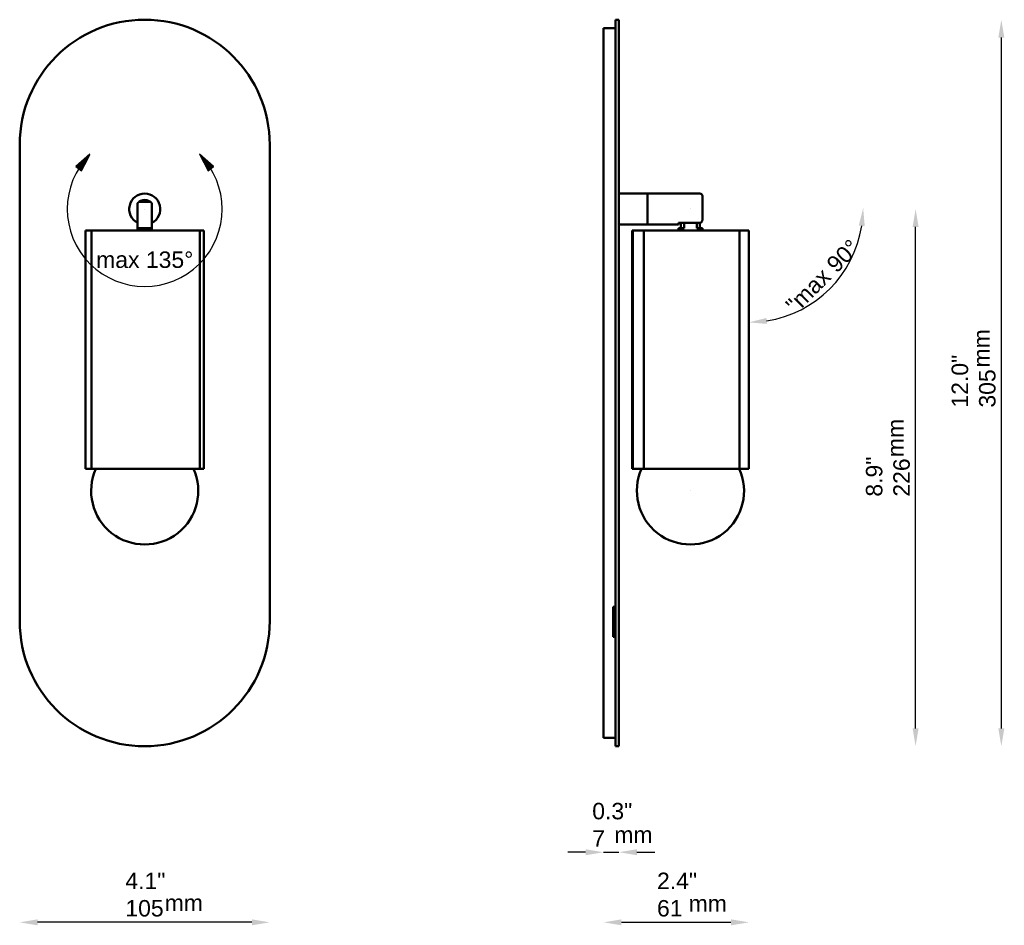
# Model space of a CAD drawing. Header units: millimetres. Extents: x 388 to 801, y 297 to 677.
import ezdxf

# ---------------------------------------------------------------- set-up
doc = ezdxf.new("R2010")
doc.units = ezdxf.units.MM
doc.header["$LTSCALE"] = 3
for name, color, linetype, lineweight in [('Geometria szkicu (ISO)', 7, 'Continuous', 25), ('Kreskowanie (ISO)', 7, 'Continuous', 18), ('Symbol (ISO)', 7, 'Continuous', 25), ('Widoczne (ISO)', 7, 'Continuous', 50), ('Wymiar (ISO)', 7, 'Continuous', 25)]:
    doc.layers.add(name, color=color, linetype=linetype, lineweight=lineweight)
doc.styles.add('Tekst notatki (ISO)', font='arial.ttf')
doc.dimstyles.new('Domyślne (ISO)', dxfattribs={"dimscale": 3, "dimtxt": 2.3, "dimasz": 2.5, "dimexe": 3.175, "dimexo": 0, "dimgap": 0.762, "dimtad": 1, "dimdec": 1, "dimlfac": 0.03937, "dimzin": 0, "dimdsep": 46, "dimtxsty": 'Tekst notatki (ISO)', "dimcen": 0.09, "dimdle": 10, "dimclrd": 256, "dimclre": 256, "dimclrt": 256, "dimazin": 2, "dimtfac": 1, "dimtmove": 0, "dimatfit": 3, "dimfxl": 0, "dimtolj": 1, "dimlwd": -1, "dimlwe": -1, "dimarcsym": 0})
pattern_1 = [(45, (0, 0), (-0.00224506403, 0.00224506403), [])]

# ---------------------------------------------------------------- blocks, each defined once
blk = doc.blocks.new('*D4')
at = {"layer": 'Defpoints', "color": 0, "transparency": 16777216}
for p in [(387.55, 424.91), (492.55, 424.91), (387.55, 298.48)]:
    blk.add_point(p, dxfattribs=at)
at = {"layer": 'Wymiar (ISO)', "transparency": 16777216}
blk.add_line((485.05, 298.48), (395.05, 298.48), dxfattribs=at)
for points in [[(395.05, 299.73), (395.05, 297.23), (387.55, 298.48)], [(485.05, 299.73), (485.05, 297.23), (492.55, 298.48)]]:
    blk.add_solid(points, dxfattribs=at)
at = {"layer": 'Wymiar (ISO)', "transparency": 16777216, "insert": (431.92, 319.34), "char_height": 6.9, "attachment_point": 1, "style": 'Tekst notatki (ISO)'}
blk.add_mtext('\\A1;4.1"\\P105', dxfattribs=at)
blk = doc.blocks.new('*D5')
at = {"layer": 'Defpoints', "color": 0, "transparency": 16777216}
for p in [(632.69, 375.91), (639.19, 372.41), (639.19, 327.91)]:
    blk.add_point(p, dxfattribs=at)
at = {"layer": 'Wymiar (ISO)', "transparency": 16777216}
for p, q in [((625.19, 327.91), (617.69, 327.91)), ((632.69, 327.91), (639.19, 327.91)), ((646.69, 327.91), (654.19, 327.91))]:
    blk.add_line(p, q, dxfattribs=at)
for points in [[(625.19, 329.16), (625.19, 326.66), (632.69, 327.91)], [(646.69, 329.16), (646.69, 326.66), (639.19, 327.91)]]:
    blk.add_solid(points, dxfattribs=at)
at = {"layer": 'Wymiar (ISO)', "transparency": 16777216, "insert": (627.95, 348.63), "char_height": 6.9, "attachment_point": 1, "style": 'Tekst notatki (ISO)'}
blk.add_mtext('\\A1;0.3"\\P7', dxfattribs=at)
blk = doc.blocks.new('*D6')
at = {"layer": 'Defpoints', "color": 0, "transparency": 16777216}
for p in [(693.71, 488.91), (632.69, 375.91), (693.71, 298.48)]:
    blk.add_point(p, dxfattribs=at)
at = {"layer": 'Wymiar (ISO)', "transparency": 16777216}
blk.add_line((640.19, 298.48), (686.21, 298.48), dxfattribs=at)
for points in [[(640.19, 299.73), (640.19, 297.23), (632.69, 298.48)], [(686.21, 299.73), (686.21, 297.23), (693.71, 298.48)]]:
    blk.add_solid(points, dxfattribs=at)
at = {"layer": 'Wymiar (ISO)', "transparency": 16777216, "insert": (655.15, 319.34), "char_height": 6.9, "attachment_point": 1, "style": 'Tekst notatki (ISO)'}
blk.add_mtext('\\A1;2.4"\\P61', dxfattribs=at)
blk = doc.blocks.new('*D7')
at = {"layer": 'Defpoints', "color": 0, "transparency": 16777216}
for p in [(639.19, 677.41), (799.73, 677.41), (639.19, 372.41)]:
    blk.add_point(p, dxfattribs=at)
at = {"layer": 'Wymiar (ISO)', "transparency": 16777216}
blk.add_line((799.73, 379.91), (799.73, 669.91), dxfattribs=at)
for points in [[(798.48, 669.91), (800.98, 669.91), (799.73, 677.41)], [(798.48, 379.91), (800.98, 379.91), (799.73, 372.41)]]:
    blk.add_solid(points, dxfattribs=at)
at = {"layer": 'Wymiar (ISO)', "transparency": 16777216, "insert": (778.86, 514.57), "char_height": 6.9, "attachment_point": 1, "rotation": 90, "style": 'Tekst notatki (ISO)'}
blk.add_mtext('\\A1;12.0"\\P305', dxfattribs=at)
blk = doc.blocks.new('*D8')
at = {"layer": 'Defpoints', "color": 0, "transparency": 16777216}
for p in [(651.19, 597.91), (763.73, 597.91), (639.19, 372.41)]:
    blk.add_point(p, dxfattribs=at)
at = {"layer": 'Wymiar (ISO)', "transparency": 16777216}
blk.add_line((763.73, 379.91), (763.73, 590.41), dxfattribs=at)
for points in [[(762.48, 590.41), (764.98, 590.41), (763.73, 597.91)], [(762.48, 379.91), (764.98, 379.91), (763.73, 372.41)]]:
    blk.add_solid(points, dxfattribs=at)
at = {"layer": 'Wymiar (ISO)', "transparency": 16777216, "insert": (742.87, 477.18), "char_height": 6.9, "attachment_point": 1, "rotation": 90, "style": 'Tekst notatki (ISO)'}
blk.add_mtext('\\A1;8.9"\\P226', dxfattribs=at)
blk = doc.blocks.new('*D9')
at = {"layer": 'Defpoints', "color": 0, "transparency": 16777216}
for p in [(693.71, 598.36), (693.74, 598.36), (717.71, 556.79), (693.71, 488.91)]:
    blk.add_point(p, dxfattribs=at)
at = {"layer": 'Wymiar (ISO)', "transparency": 16777216}
blk.add_arc((693.71, 598.36), 48, 278.9616, 351.0384, dxfattribs=at)
for points in [[(739.88, 590.98), (742.37, 590.79), (741.71, 598.36)], [(701.28, 549.7), (701.09, 552.19), (693.71, 550.36)]]:
    blk.add_solid(points, dxfattribs=at)
at = {"layer": 'Wymiar (ISO)', "transparency": 16777216, "insert": (706.66, 556.58), "char_height": 6.9, "attachment_point": 1, "rotation": 45, "style": 'Tekst notatki (ISO)'}
blk.add_mtext('\\A1; "\\fArial|b0|i0;{\\H6.8700;max 90°}', dxfattribs=at)

msp = doc.modelspace()

# ---------------------------------------------------------------- hatches: boundary and pattern name
at = {"layer": 'Kreskowanie (ISO)'}
h = msp.add_hatch(dxfattribs=at)
h.set_pattern_fill('ANSI31', color=256, scale=0.0254, style=0)
h.set_pattern_definition(pattern_1)
edge = h.paths.add_edge_path()
edge.add_line((417.06, 620.9), (411.12, 615.78))
edge.add_line((411.12, 615.78), (412.3, 614.85))
edge.add_arc((440.05, 597.91), 32.51, 135, 148.6042, ccw=False)
h = msp.add_hatch(dxfattribs=at)
h.set_pattern_fill('ANSI31', color=256, scale=0.0254, style=0)
h.set_pattern_definition(pattern_1)
edge = h.paths.add_edge_path()
edge.add_arc((440.05, 597.91), 32.51, 135, 148.6042)
edge.add_line((412.3, 614.85), (413.48, 613.92))
edge.add_line((413.48, 613.92), (417.06, 620.9))
h = msp.add_hatch(dxfattribs=at)
h.set_pattern_fill('ANSI31', color=256, scale=0.0254, style=0)
h.set_pattern_definition(pattern_1)
edge = h.paths.add_edge_path()
edge.add_arc((440.05, 597.91), 32.51, 31.3958, 45)
edge.add_line((463.03, 620.9), (466.62, 613.92))
edge.add_line((466.62, 613.92), (467.8, 614.85))
h = msp.add_hatch(dxfattribs=at)
h.set_pattern_fill('ANSI31', color=256, scale=0.0254, style=0)
h.set_pattern_definition(pattern_1)
edge = h.paths.add_edge_path()
edge.add_line((467.8, 614.85), (468.97, 615.78))
edge.add_line((468.97, 615.78), (463.03, 620.9))
edge.add_arc((440.05, 597.91), 32.51, 31.3958, 45, ccw=False)

# ---------------------------------------------------------------- linework, layer by layer
at = {"layer": 'Geometria szkicu (ISO)'}
for p, q in [((417.06, 620.9), (411.12, 615.78)), ((413.48, 613.92), (417.06, 620.9)), ((463.03, 620.9), (466.62, 613.92)), ((468.97, 615.78), (463.03, 620.9)), ((411.12, 615.78), (413.48, 613.92)), ((466.62, 613.92), (468.97, 615.78)), ((440.05, 597.91), (440.05, 597.92)), ((669.19, 598.36), (669.27, 598.36)), ((666.54, 592.15), (671.83, 592.15)), ((669.19, 479.61), (669.19, 479.66))]:
    msp.add_line(p, q, dxfattribs=at)
msp.add_arc((440.05, 597.91), 32.51, 135, 45, dxfattribs=at)
at = {"layer": 'Widoczne (ISO)'}
for p, q in [((632.69, 624.91), (632.69, 673.91)), ((632.69, 673.91), (637.69, 673.91)), ((637.69, 677.41), (637.69, 624.91)), ((639.19, 677.41), (637.69, 677.41)), ((639.19, 624.91), (639.19, 677.41)), ((387.55, 624.91), (387.55, 424.91)), ((492.55, 424.91), (492.55, 624.91)), ((632.69, 624.91), (632.69, 424.91)), ((637.69, 424.91), (637.69, 624.91)), ((639.19, 624.91), (639.19, 424.91)), ((651.19, 604.41), (639.19, 604.41)), ((651.19, 591.41), (651.19, 604.41)), ((651.19, 604.41), (673.19, 604.41)), ((651.19, 604.41), (651.19, 591.41)), ((437.05, 593.3), (437.05, 600.41)), ((442.52, 600.91), (437.58, 600.91)), ((443.05, 600.41), (443.05, 593.3)), ((674.19, 603.41), (674.19, 593.3)), ((437.05, 592.15), (437.05, 593.3)), ((437.05, 592.15), (437.05, 589.91)), ((443.05, 593.3), (443.05, 592.15)), ((443.05, 589.91), (443.05, 592.15)), ((651.19, 591.41), (639.19, 591.41)), ((651.19, 591.41), (664.19, 591.41)), ((664.19, 592.15), (664.19, 591.41)), ((664.19, 592.15), (673.19, 592.15)), ((665.19, 589.91), (665.19, 592.15)), ((666.54, 589.91), (666.54, 592.15)), ((671.83, 592.15), (671.83, 589.91)), ((673.19, 589.91), (673.19, 592.15)), ((416.15, 588.91), (415.16, 588.91)), ((415.16, 488.91), (415.16, 588.91)), ((416.15, 588.91), (417.58, 588.91)), ((417.58, 588.91), (417.69, 588.91)), ((419.84, 588.91), (417.69, 588.91)), ((417.69, 488.91), (417.69, 588.91)), ((419.84, 588.91), (421.7, 588.91)), ((421.7, 588.91), (423.82, 588.91)), ((423.82, 588.91), (424.08, 588.91)), ((427.54, 588.91), (424.08, 588.91)), ((427.54, 588.91), (429.45, 588.91)), ((429.45, 588.91), (432.42, 588.91)), ((432.42, 588.91), (433.5, 588.91)), ((437.71, 588.91), (433.5, 588.91)), ((437.05, 589.91), (443.05, 589.91)), ((437.05, 589.91), (437.05, 588.91)), ((437.71, 588.91), (439.29, 588.91)), ((439.29, 588.91), (442.54, 588.91)), ((442.54, 588.91), (444.2, 588.91)), ((443.05, 589.91), (443.05, 588.91)), ((448.35, 588.91), (444.2, 588.91)), ((448.35, 588.91), (449.29, 588.91)), ((449.29, 588.91), (452.16, 588.91)), ((452.16, 588.91), (454.09, 588.91)), ((457.34, 588.91), (454.09, 588.91)), ((457.34, 588.91), (457.46, 588.91)), ((457.46, 588.91), (459.39, 588.91)), ((459.39, 588.91), (461.19, 588.91)), ((463.13, 588.91), (461.19, 588.91)), ((463.13, 588.91), (464.11, 588.91)), ((463.13, 488.91), (463.13, 588.91)), ((464.93, 588.91), (464.11, 588.91)), ((464.93, 488.91), (464.93, 588.91)), ((645.04, 588.91), (644.67, 588.91)), ((644.67, 488.91), (644.67, 588.91)), ((646.57, 588.91), (645.04, 588.91)), ((645.04, 488.91), (645.04, 588.91)), ((646.57, 588.91), (648.25, 588.91)), ((648.25, 588.91), (649.6, 588.91)), ((652.41, 588.91), (649.6, 588.91)), ((649.6, 488.91), (649.6, 588.91)), ((652.41, 588.91), (654.34, 588.91)), ((654.34, 588.91), (656.95, 588.91)), ((656.95, 588.91), (657.64, 588.91)), ((661.57, 588.91), (657.64, 588.91)), ((661.57, 588.91), (663.36, 588.91)), ((663.36, 588.91), (666.55, 588.91)), ((664.19, 589.91), (665.19, 589.91)), ((664.19, 589.91), (664.19, 588.91)), ((665.19, 589.91), (665.19, 588.91)), ((666.54, 589.91), (665.19, 589.91)), ((666.55, 588.91), (667.96, 588.91)), ((672.24, 588.91), (667.96, 588.91)), ((673.19, 589.91), (671.83, 589.91)), ((672.24, 588.91), (673.54, 588.91)), ((673.19, 589.91), (674.19, 589.91)), ((673.19, 589.91), (673.19, 588.91)), ((673.54, 588.91), (676.68, 588.91)), ((674.19, 589.91), (674.19, 588.91)), ((676.68, 588.91), (678.52, 588.91)), ((682.31, 588.91), (678.52, 588.91)), ((682.31, 588.91), (682.86, 588.91)), ((682.86, 588.91), (685.32, 588.91)), ((685.32, 588.91), (687.23, 588.91)), ((689.82, 588.91), (687.23, 588.91)), ((689.82, 588.91), (690.77, 588.91)), ((689.82, 488.91), (689.82, 588.91)), ((690.77, 588.91), (692.37, 588.91)), ((693.71, 588.91), (692.37, 588.91)), ((693.71, 488.91), (693.71, 588.91)), ((416.15, 488.91), (415.16, 488.91)), ((416.15, 488.91), (417.58, 488.91)), ((417.58, 488.91), (417.69, 488.91)), ((419.84, 488.91), (417.69, 488.91)), ((419.84, 488.91), (421.7, 488.91)), ((421.7, 488.91), (423.82, 488.91)), ((423.82, 488.91), (424.08, 488.91)), ((427.54, 488.91), (424.08, 488.91)), ((427.54, 488.91), (429.45, 488.91)), ((429.45, 488.91), (432.42, 488.91)), ((432.42, 488.91), (433.5, 488.91)), ((437.71, 488.91), (433.5, 488.91)), ((437.71, 488.91), (439.29, 488.91)), ((439.29, 488.91), (442.54, 488.91)), ((442.54, 488.91), (444.2, 488.91)), ((448.35, 488.91), (444.2, 488.91)), ((448.35, 488.91), (449.29, 488.91)), ((449.29, 488.91), (452.16, 488.91)), ((452.16, 488.91), (454.09, 488.91)), ((457.34, 488.91), (454.09, 488.91)), ((457.34, 488.91), (457.46, 488.91)), ((457.46, 488.91), (459.39, 488.91)), ((459.39, 488.91), (461.19, 488.91)), ((463.13, 488.91), (461.19, 488.91)), ((463.13, 488.91), (464.11, 488.91)), ((464.93, 488.91), (464.11, 488.91)), ((645.04, 488.91), (644.67, 488.91)), ((646.57, 488.91), (645.04, 488.91)), ((646.57, 488.91), (648.25, 488.91)), ((648.25, 488.91), (649.6, 488.91)), ((652.41, 488.91), (649.6, 488.91)), ((652.41, 488.91), (654.34, 488.91)), ((654.34, 488.91), (656.95, 488.91)), ((656.95, 488.91), (657.64, 488.91)), ((661.57, 488.91), (657.64, 488.91)), ((661.57, 488.91), (663.36, 488.91)), ((663.36, 488.91), (666.55, 488.91)), ((666.55, 488.91), (667.96, 488.91)), ((672.24, 488.91), (667.96, 488.91)), ((672.24, 488.91), (673.54, 488.91)), ((673.54, 488.91), (676.68, 488.91)), ((676.68, 488.91), (678.52, 488.91)), ((682.31, 488.91), (678.52, 488.91)), ((682.31, 488.91), (682.86, 488.91)), ((682.86, 488.91), (685.32, 488.91)), ((685.32, 488.91), (687.23, 488.91)), ((689.82, 488.91), (687.23, 488.91)), ((689.82, 488.91), (690.77, 488.91)), ((690.77, 488.91), (692.37, 488.91)), ((693.71, 488.91), (692.37, 488.91)), ((636.69, 430.96), (637.69, 430.96)), ((636.69, 424.91), (636.69, 430.96)), ((632.69, 375.91), (632.69, 424.91)), ((636.69, 424.91), (636.69, 418.37)), ((637.69, 423.91), (636.69, 423.91)), ((637.19, 422.91), (637.19, 418.37)), ((637.69, 422.91), (637.19, 422.91)), ((637.69, 424.91), (637.69, 372.41)), ((639.19, 372.41), (639.19, 424.91)), ((637.69, 418.37), (636.69, 418.37)), ((632.69, 375.91), (637.69, 375.91)), ((639.19, 372.41), (637.69, 372.41))]:
    msp.add_line(p, q, dxfattribs=at)
for centre, radius, start, end in [((440.05, 624.91), 52.5, 0, 180), ((440.05, 597.91), 6.5, 297.4864, 242.5136), ((673.19, 603.41), 1, 0, 90), ((440.05, 597.77), 4, 41.4096, 138.5904), ((440.05, 479.61), 22.5, 155.5856, 24.4144), ((669.19, 479.61), 22.5, 155.5856, 24.4144), ((440.05, 424.91), 52.5, 180, 0)]:
    msp.add_arc(centre, radius, start, end, dxfattribs=at)
msp.add_open_spline([(673.19, 592.15), (673.31, 592.15), (673.44, 592.18), (673.67, 592.28), (673.79, 592.37), (673.97, 592.56), (674.05, 592.7), (674.16, 592.97), (674.19, 593.15), (674.19, 593.3)], degree=3, knots=[0, 0, 0, 0, 0.035425, 0.035425, 0.0731199, 0.0731199, 0.1143457, 0.1143457, 0.1602135, 0.1602135, 0.1602135, 0.1602135], dxfattribs=at)

# ---------------------------------------------------------------- texts
at = {"layer": 'Symbol (ISO)', "insert": (440.05, 576.61), "char_height": 6.9, "attachment_point": 5, "line_spacing_factor": 2.608696, "style": 'Tekst notatki (ISO)'}
msp.add_mtext('\\fArial|b0|i0;max 135°\\P', dxfattribs=at)
at = {"layer": 'Symbol (ISO)', "char_height": 6.9, "width": 16.0614, "attachment_point": 1, "rotation": 90, "style": 'Tekst notatki (ISO)'}
for insert in [(787.94, 531.4), (751.83, 493.78)]:
    msp.add_mtext('\\fArial|b0|i0;mm', dxfattribs=dict(at, insert=insert))
at = {"layer": 'Symbol (ISO)', "char_height": 6.9, "width": 16.0614, "attachment_point": 1, "style": 'Tekst notatki (ISO)'}
for insert in [(637.21, 338.71), (448.42, 310.07), (668.42, 309.83)]:
    msp.add_mtext('\\fArial|b0|i0;mm', dxfattribs=dict(at, insert=insert))

# ---------------------------------------------------------------- dimensions: what is measured, and where the dimension line sits
at = {"layer": 'Wymiar (ISO)'}
for base, p1, p2, angle, text, override, picture, middle in [((799.73, 677.41), (639.19, 372.41), (639.19, 677.41), 90, '<>"\\P305', {"dimgap": 0.762, "dimdec": 1, "dimlfac": 0.03937, "dimpost": '\\X', "dimse1": 1, "dimse2": 1, "dimtol": 0, "dimlim": 0, "dimtp": 0, "dimtm": 0, "dimtdec": 2, "dimtofl": 0, "dimatfit": 1, "dimtvp": -0.25}, '*D7', (799.73, 524.91)), ((763.73, 597.91), (639.19, 372.41), (651.19, 597.91), 90, '<>"\\P226', {"dimgap": 0.762, "dimdec": 1, "dimlfac": 0.03937, "dimpost": '\\X', "dimse1": 1, "dimse2": 1, "dimtol": 0, "dimlim": 0, "dimtp": 0, "dimtm": 0, "dimtdec": 2, "dimtofl": 0, "dimatfit": 1, "dimtvp": -0.25}, '*D8', (763.73, 485.16)), ((693.71, 298.48), (632.69, 375.91), (693.71, 488.91), 180, '<>"\\P61', {"dimgap": 0.762, "dimdec": 1, "dimlfac": 0.03937, "dimpost": '\\X', "dimse1": 1, "dimse2": 1, "dimtol": 0, "dimlim": 0, "dimtp": 0, "dimtm": 0, "dimtdec": 2, "dimtofl": 0, "dimatfit": 1, "dimtvp": -0.25}, '*D6', (663.2, 298.48)), ((639.19, 327.91), (632.69, 375.91), (639.19, 372.41), 180, '<>"\\P7', {"dimgap": 0.762, "dimdec": 1, "dimlfac": 0.03937, "dimpost": '\\X', "dimse1": 1, "dimse2": 1, "dimtol": 0, "dimlim": 0, "dimtp": 0, "dimtm": 0, "dimtdec": 2, "dimtofl": 1, "dimatfit": 1, "dimtvp": -0.25}, '*D5', (635.94, 327.91))]:
    dim = msp.add_linear_dim(base=base, p1=p1, p2=p2, angle=angle, text=text, dimstyle='Domyślne (ISO)', override=override, dxfattribs=at)
    dim.commit()
    dim.dimension.update_dxf_attribs({"geometry": picture, "text_midpoint": middle, "dimtype": 160})
dim = msp.add_angular_dim_3p(base=(717.71, 556.79), center=(693.71, 598.36), p1=(693.71, 488.91), p2=(693.74, 598.36), text=' "\\fArial|b0|i0;{\\H6.8700;max 90°}', dimstyle='Domyślne (ISO)', override={"dimgap": 0.762, "dimpost": '\\X', "dimse1": 1, "dimse2": 1, "dimadec": 2, "dimtol": 0, "dimlim": 0, "dimtp": 0, "dimtm": 0, "dimtdec": 2}, dxfattribs=at)
dim.commit()
dim.dimension.update_dxf_attribs({"geometry": '*D9', "text_midpoint": (727.65, 564.42), "dimtype": 165})
dim = msp.add_linear_dim(base=(387.55, 298.48), p1=(492.55, 424.91), p2=(387.55, 424.91), text='<>"\\P105', dimstyle='Domyślne (ISO)', override={"dimgap": 0.762, "dimdec": 1, "dimlfac": 0.03937, "dimpost": '\\X', "dimse1": 1, "dimse2": 1, "dimtol": 0, "dimlim": 0, "dimtp": 0, "dimtm": 0, "dimtdec": 2, "dimtofl": 0, "dimatfit": 1, "dimtvp": -0.25}, dxfattribs=at)
dim.commit()
dim.dimension.update_dxf_attribs({"geometry": '*D4', "text_midpoint": (440.05, 298.48), "dimtype": 160})

doc.saveas('drawing.dxf')
